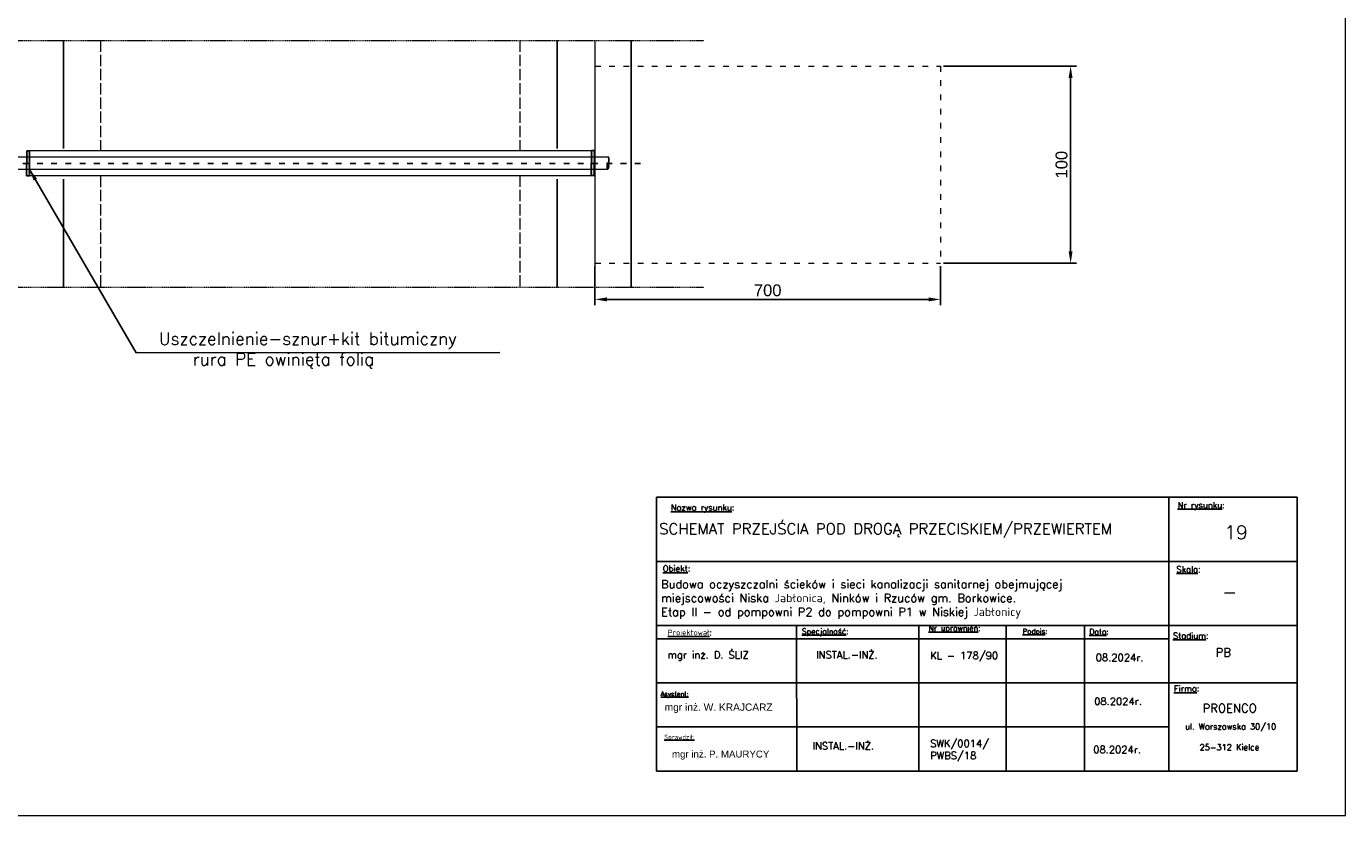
# Model space of a CAD drawing. Header units: millimetres. Extents: x 5659 to 8126, y 727 to 2118.
# Tile 5 of 53: x 6256 to 6534, y 1460 to 1627. Entities that reach past the tile are written whole.
import ezdxf

# ---------------------------------------------------------------- set-up
doc = ezdxf.new("R2010")
doc.units = ezdxf.units.MM
doc.set_wipeout_variables(frame=1)
for name, pattern in [('ACAD_ISO02W100', [15, 12, -3]), ('ACAD_ISO03W100', [30, 12, -18]), ('CENTER', [2, 1.25, -0.25, 0.25, -0.25]), ('GDE', [0])]:
    doc.linetypes.add(name, pattern=pattern)
doc.layers.get('Defpoints').update_dxf_attribs({"color": 1, "lineweight": 13})
for name, color, linetype, lineweight in [('CENTER', 7, 'CENTER', 18), ('droga', 7, 'Continuous', 25), ('EDZPD_L_0', 3, 'GDE', 18), ('komora', 7, 'ACAD_ISO03W100', 20), ('rura', 52, 'Continuous', 25), ('TABELKI', 7, 'Continuous', 25), ('WYMIAR', 7, 'Continuous', 15)]:
    doc.layers.add(name, color=color, linetype=linetype, lineweight=lineweight)
doc.layers.add('cienka', color=7, linetype='Continuous')
doc.layers.add('srednia', color=7, linetype='Continuous')
doc.styles.add('romans', font='simplex.shx')
doc.styles.get("Standard").update_dxf_attribs({"font": 'arial.ttf'})
doc.dimstyles.new('ISO-25', dxfattribs={"dimtxt": 2.5, "dimasz": 2.5, "dimexe": 1.25, "dimexo": 0.625, "dimtad": 1, "dimtxsty": 'Standard', "dimcen": 2.5, "dimadec": 0, "dimazin": 0, "dimtfac": 1, "dimtmove": 0, "dimatfit": 3, "dimfxl": 0, "dimarcsym": 0})

# ---------------------------------------------------------------- blocks, each defined once
blk = doc.blocks.new('*D23')
at = {"layer": 'Defpoints', "color": 0, "ltscale": 0.1, "transparency": 16777216}
for p in [(6448.47, 1618.19), (6448.47, 1576.59), (6475.91, 1576.59)]:
    blk.add_point(p, dxfattribs=at)
at = {"layer": 'WYMIAR', "color": 0, "lineweight": -2, "ltscale": 0.1, "transparency": 16777216}
for p, q in [((6449.09, 1618.19), (6477.16, 1618.19)), ((6475.91, 1615.69), (6475.91, 1579.09)), ((6449.09, 1576.59), (6477.16, 1576.59))]:
    blk.add_line(p, q, dxfattribs=at)
at = {"layer": 'WYMIAR', "color": 0, "ltscale": 0.1, "transparency": 16777216}
for points in [[(6475.49, 1615.69), (6476.32, 1615.69), (6475.91, 1618.19)], [(6475.49, 1579.09), (6476.32, 1579.09), (6475.91, 1576.59)]]:
    blk.add_solid(points, dxfattribs=at)
at = {"layer": 'WYMIAR', "color": 0, "ltscale": 0.1, "transparency": 16777216, "insert": (6474.01, 1597.39), "char_height": 2.5, "attachment_point": 5, "rotation": 90}
blk.add_mtext('100', dxfattribs=at)
blk = doc.blocks.new('*D24')
at = {"layer": 'Defpoints', "color": 0, "ltscale": 0.1, "transparency": 16777216}
for p in [(6375.67, 1576.59), (6448.47, 1576.59), (6448.47, 1568.98)]:
    blk.add_point(p, dxfattribs=at)
at = {"layer": 'WYMIAR', "color": 0, "lineweight": -2, "ltscale": 0.1, "transparency": 16777216}
for p, q in [((6375.67, 1575.97), (6375.67, 1567.73)), ((6448.47, 1575.97), (6448.47, 1567.73)), ((6378.17, 1568.98), (6445.97, 1568.98))]:
    blk.add_line(p, q, dxfattribs=at)
at = {"layer": 'WYMIAR', "color": 0, "ltscale": 0.1, "transparency": 16777216}
for points in [[(6378.17, 1569.4), (6378.17, 1568.56), (6375.67, 1568.98)], [(6445.97, 1569.4), (6445.97, 1568.56), (6448.47, 1568.98)]]:
    blk.add_solid(points, dxfattribs=at)
at = {"layer": 'WYMIAR', "color": 0, "ltscale": 0.1, "transparency": 16777216, "insert": (6412.07, 1570.88), "char_height": 2.5, "attachment_point": 5}
blk.add_mtext('700', dxfattribs=at)

msp = doc.modelspace()

# ---------------------------------------------------------------- hatches: boundary and pattern name
for points in [[(6255.935, 1600.338), (6255.876, 1595.068), (6256.463, 1595.061), (6256.521, 1600.331)], [(6374.956, 1600.365), (6374.898, 1595.095), (6375.484, 1595.088), (6375.542, 1600.358)]]:
    msp.add_hatch(color=256).paths.add_polyline_path(points)

# ---------------------------------------------------------------- linework, layer by layer
msp.add_line((6375.543, 1600.508), (6375.484, 1595.232))
for points in [[(6255.935, 1600.338), (6255.876, 1595.068), (6256.463, 1595.061), (6256.521, 1600.331)], [(6374.956, 1600.365), (6374.898, 1595.095), (6375.484, 1595.088), (6375.542, 1600.358)]]:
    msp.add_lwpolyline(points, close=True)
for centre, radius, start, end in [((6377.364, 1598.36), 1.25, 326.50096, 32.22881), ((6379.284, 1597.039), 1.081, 144.27036, 214.45941), ((6377.498, 1597.059), 1.095, 324.79581, 33.93396)]:
    msp.add_arc(centre, radius, start, end)
at = {"layer": 'CENTER', "color": 0, "ltscale": 0.1}
for p, q in [((6227.766, 1623.581), (6398.627, 1623.581)), ((6227.766, 1571.581), (6398.627, 1571.581))]:
    msp.add_line(p, q, dxfattribs=at)
at = {"layer": 'droga', "color": 0, "ltscale": 0.1}
for p, q in [((6263.68, 1623.581), (6263.68, 1600.805)), ((6367.68, 1623.581), (6367.68, 1600.805)), ((6383.28, 1623.581), (6383.28, 1600.805)), ((6263.68, 1594.357), (6263.68, 1571.581)), ((6367.68, 1594.357), (6367.68, 1571.581)), ((6383.28, 1594.357), (6383.28, 1571.581))]:
    msp.add_line(p, q, dxfattribs=at)
at = {"layer": 'EDZPD_L_0', "linetype": 'GDE'}
msp.add_line((6472.683, 1504.816), (6472.211, 1505.428), dxfattribs=at)
at = {"layer": 'komora', "color": 0, "ltscale": 0.1}
for p, q in [((6375.668, 1618.194), (6448.468, 1618.194)), ((6383.28, 1600.805), (6383.28, 1618.381)), ((6448.468, 1618.194), (6448.468, 1576.594)), ((6383.28, 1594.357), (6383.28, 1576.781)), ((6375.668, 1576.594), (6448.468, 1576.594))]:
    msp.add_line(p, q, dxfattribs=at)
at = {"layer": 'rura', "color": 0, "ltscale": 0.1}
msp.add_line((6383.28, 1600.805), (6383.28, 1593.476), dxfattribs=at)
at = {"layer": 'srednia', "color": 0, "linetype": 'Continuous', "lineweight": -2, "ltscale": 0.01}
for p, q in [((6253.659, 1598.999), (6378.421, 1599.027)), ((6255.935, 1600.338), (6375.543, 1600.365)), ((6253.63, 1596.399), (6378.392, 1596.428)), ((6255.876, 1595.061), (6375.484, 1595.088))]:
    msp.add_line(p, q, dxfattribs=at)
at = {"layer": 'srednia', "color": 0, "linetype": 'ACAD_ISO03W100', "lineweight": -2, "ltscale": 0.1}
msp.add_line((6249.081, 1597.641), (6386.079, 1597.671), dxfattribs=at)
at = {"layer": 'TABELKI'}
msp.add_line((6456.118, 1498.364), (6523.63, 1498.364), dxfattribs=at)
at = {"layer": 'WYMIAR', "linetype": 'ACAD_ISO02W100', "ltscale": 0.2}
for p, q in [((6271.421, 1623.581), (6271.421, 1600.341)), ((6359.804, 1623.581), (6359.804, 1600.361)), ((6271.421, 1595.065), (6271.421, 1571.581)), ((6359.804, 1595.085), (6359.804, 1571.581))]:
    msp.add_line(p, q, dxfattribs=at)
at = {"layer": 'WYMIAR'}
msp.add_line((6375.668, 1623.581), (6375.668, 1571.581), dxfattribs=at)
msp.add_lwpolyline([(6113.871, 1460.127), (6533.871, 1460.127), (6533.871, 1757.127), (6113.871, 1757.127)], close=True, dxfattribs=at)

# ---------------------------------------------------------------- texts
at = {"layer": 'cienka', "color": 0, "insert": (6283.773, 1550.118), "char_height": 2.6, "attachment_point": 7, "style": 'romans'}
msp.add_mtext('Uszczelnienie-sznur+kit bitumiczny\\P    rura PE owinięta folią\\P    ', dxfattribs=at)

# ---------------------------------------------------------------- dimensions: what is measured, and where the dimension line sits
at = {"layer": 'WYMIAR', "color": 0, "ltscale": 0.1}
dim = msp.add_aligned_dim(p1=(6448.468, 1618.194), p2=(6448.468, 1576.594), distance=27.44, text='100', dimstyle='ISO-25', dxfattribs=at)
dim.commit()
dim.dimension.update_dxf_attribs({"geometry": '*D23', "text_midpoint": (6474.007, 1597.394)})
dim = msp.add_linear_dim(base=(6448.468, 1568.98), p1=(6375.668, 1576.594), p2=(6448.468, 1576.594), text='700', dimstyle='ISO-25', dxfattribs=at)
dim.commit()
dim.dimension.update_dxf_attribs({"geometry": '*D24', "text_midpoint": (6412.068, 1570.882)})

# ---------------------------------------------------------------- leaders
msp.add_leader([(6256.477, 1596.4), (6278.948, 1557.691), (6355.619, 1557.753)], dimstyle='ISO-25', override={"dimgap": 0.2, "dimtad": 0}, dxfattribs=at)

# ---------------------------------------------------------------- next in the draw order: wipeouts: each hides what was drawn before it
msp.add_wipeout([(6388.606, 1527.257), (6523.63, 1527.257), (6523.63, 1469.47), (6388.606, 1469.47)]).dxf.layer = 'TABELKI'

# ---------------------------------------------------------------- next in the draw order: linework, layer by layer
at = {"layer": 'TABELKI'}
msp.add_line((6456.118, 1498.364), (6523.63, 1498.364), dxfattribs=at)

# ---------------------------------------------------------------- next in the draw order: wipeouts: each hides what was drawn before it
msp.add_wipeout([(6388.606, 1527.257), (6523.63, 1527.257), (6523.63, 1469.47), (6388.606, 1469.47)]).dxf.layer = 'TABELKI'

# ---------------------------------------------------------------- next in the draw order: linework, layer by layer
for p, q in [((6388.606, 1527.257), (6523.63, 1527.257)), ((6388.606, 1469.47), (6388.606, 1527.257)), ((6496.623, 1527.257), (6496.623, 1469.47)), ((6523.63, 1527.257), (6523.63, 1469.47)), ((6388.606, 1513.744), (6523.63, 1513.744)), ((6388.606, 1500.23), (6523.63, 1500.23)), ((6418.175, 1500.23), (6418.178, 1469.47)), ((6443.891, 1500.387), (6443.894, 1469.47)), ((6462.348, 1500.23), (6462.351, 1469.47)), ((6478.862, 1500.074), (6478.865, 1469.47)), ((6388.606, 1497.393), (6496.623, 1497.393)), ((6388.606, 1488.128), (6523.63, 1488.128)), ((6388.615, 1478.863), (6496.632, 1478.863)), ((6523.63, 1469.47), (6388.606, 1469.47))]:
    msp.add_line(p, q, dxfattribs=at)

# ---------------------------------------------------------------- next in the draw order: texts
at = {"layer": 'TABELKI', "attachment_point": 1}
for s, insert, char_height, width in [('{\\Fsimplex.shx|c238;\\LNazwa rysunku\\l:}', (6391.64, 1525.737), 1.27764, 51.28511), ('{\\Fsimplex.shx|c238;\\LNr rysunku\\l:}', (6498.469, 1526.247), 1.27764, 51.28511), ('{\\Fsimplex.shx|c238;\\LObiekt\\l:}', (6389.974, 1512.868), 1.27764, 51.28511), ('{\\Fsimplex.shx|c238;\\LSkala\\l:}', (6498.214, 1512.695), 1.27764, 51.28511), ('{\\Fsimplex.shx|c238;\\LProjektował\\l:}', (6391.009, 1499.336), 1.17936, 47.3401), ('{\\Fsimplex|c238;\\LSpecjalność\\l:}', (6419.27, 1499.574), 1.17936, 47.3401), ('{\\Fsimplex.shx|c238;\\LNr uprawnień\\l:}', (6445.96, 1500.23), 1.17936, 47.3401), ('{\\Fsimplex.shx|c238;\\LPodpis\\l:}', (6465.8, 1499.527), 1.08108, 47.3401), ('{\\Fsimplex.shx|c238;\\LData\\l:}', (6479.855, 1499.498), 1.17936, 47.3401), ('{\\Fsimplex.shx|c238;\\LStadium\\l:}', (6497.476, 1498.703), 1.27764, 51.28511), ('{\\Fsimplex.shx|c238;\\LFirma\\l:}', (6497.687, 1487.574), 1.27764, 51.28511), ('{\\fsimplex.shx|b0|i0|c238|p0;\\LAsystent:}', (6389.538, 1486.267), 0.9828, 39.45009), ('{\\Fsimplex.shx|c238;ul. Warszawska 30/10}', (6500.04, 1479.53), 1.26126, 35.50508), ('{\\fsimplex.shx|b0|i0|c238|p0;\\LSprawdził:}', (6390.281, 1477.187), 0.9828, 39.45009), ('{\\Fsimplex.shx|c238;25-312 Kielce}', (6503.095, 1475.167), 1.26126, 35.50508)]:
    msp.add_mtext(s, dxfattribs=dict(at, insert=insert, char_height=char_height, width=width))
at = {"layer": 'TABELKI', "lineweight": 25, "attachment_point": 1}
for s, insert, char_height, width in [('{\\fsimplex.shx|b0|i0|c238|p0;SCHEMAT PRZEJŚCIA POD DROGĄ PRZECISKIEM/PRZEWIERTEM}', (6389.199, 1521.748), 2.2932, 117.96163), ('{\\fsimplex.shx|b0|i0|c238|p0;19}', (6508.316, 1521.284), 2.8665, 71.01016), ('\\pt116.74;{\\Fsimplex|c238;Budowa oczyszczalni ścieków i sieci kanalizacji sanitarnej obejmującej \\Pmiejscowości Niska Jabłonica, Ninków i Rzuców gm. Borkowice. \\PEtap II - od pompowni P2 do pompowni P1 w Niskiej Jabłonicy}', (6389.612, 1509.807), 1.75135, 116.13409), ('{\\fsimplex.shx|b0|i0|c238|p0;-}', (6507.82, 1508.727), 2.8665, 71.01016), ('{\\Fsimplex.shx|c238;\\H0.6622x;mgr inż. D. ŚLIZ}', (6390.962, 1494.791), 2.31892, 82.57314), ('{\\Fsimplex.shx|c238;INSTAL.-INŻ.}', (6422.293, 1494.809), 1.53563, 107.34508), ('{\\Fsimplex.shx|c238;KL - 178/90}', (6446.302, 1494.656), 1.53563, 107.34508), ('{\\fsimplex.shx|b0|i0|c238|p0;08.2024r.}', (6481.2, 1494.228), 1.53563, 107.34508), ('{\\Fsimplex|c238;PB}', (6506.483, 1495.446), 1.8018, 71.01016), ('{\\fsimplex.shx|b0|i0|c238|p0;08.2024r.}', (6480.872, 1484.995), 1.53563, 107.34508), ('{\\H0.6622x;mgr inż. W. KRAJCARZ}', (6390.354, 1483.773), 2.31892, 82.57314), ('mgr inż. P. MAURYCY', (6391.896, 1473.843), 1.46092, 52.02108), ('{\\Fsimplex.shx|c238;INSTAL.-INŻ.}', (6421.528, 1475.591), 1.53563, 107.34508), ('{\\Fsimplex|c238;SWK/0014/\\PPWBS/18}', (6446.303, 1476.126), 1.53563, 107.34508), ('{\\fsimplex.shx|b0|i0|c238|p0;08.2024r.}', (6480.673, 1474.813), 1.53563, 107.34508)]:
    msp.add_mtext(s, dxfattribs=dict(at, insert=insert, char_height=char_height, width=width))
at = {"layer": 'TABELKI', "lineweight": 30, "insert": (6503.73, 1483.677), "char_height": 1.8018, "width": 71.01016, "attachment_point": 1}
msp.add_mtext('{\\Fsimplex.shx|c238;PROENCO}', dxfattribs=at)

doc.saveas('drawing.dxf')
